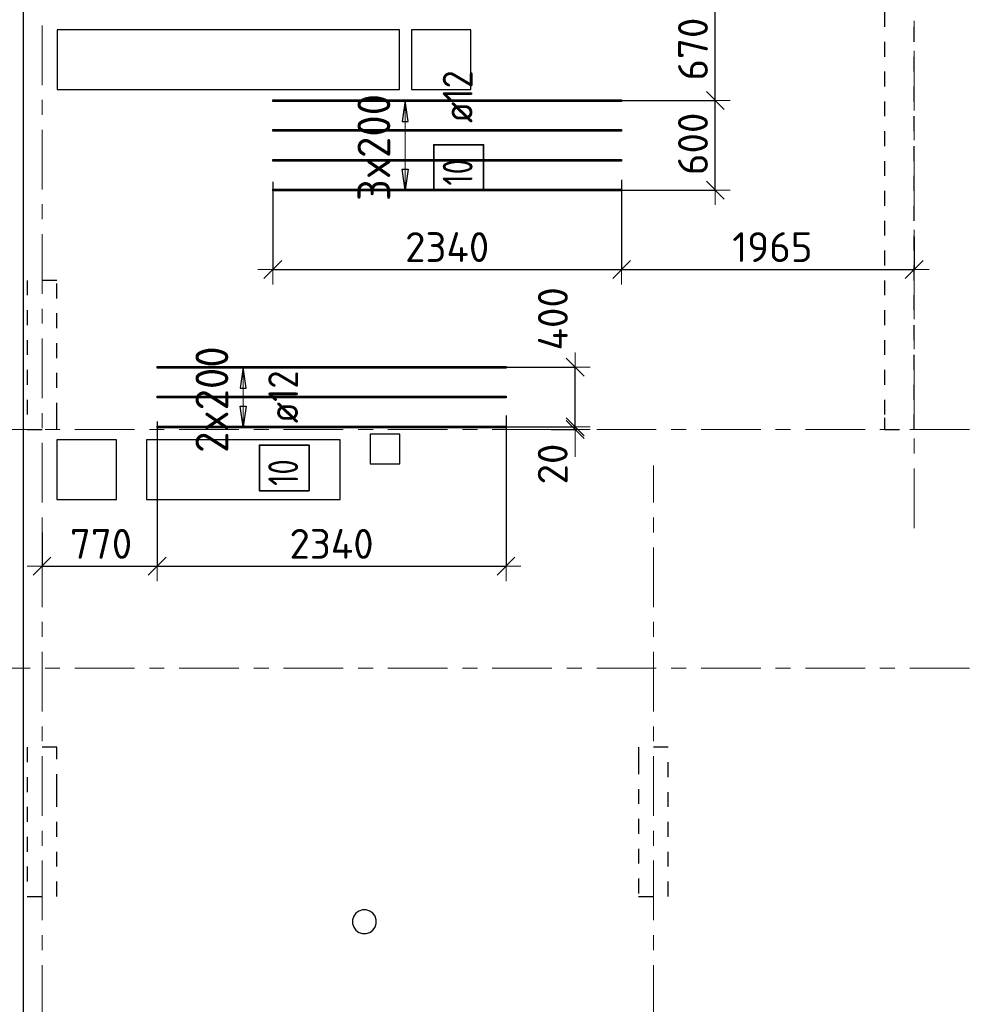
# Model space of a CAD drawing. Header units: metres. Extents: x -38 to 97, y -15 to 21.
# Tile 9 of 233: x 33 to 39, y 5 to 12. Entities that reach past the tile are written whole.
import ezdxf

# ---------------------------------------------------------------- set-up
doc = ezdxf.new("R2010")
doc.units = ezdxf.units.M
doc.header["$PDMODE"] = 65
for name, pattern in [('______11', [0.5, 0.4, -0.05, 0, -0.05]), ('______2', [0.0405, 0.03, -0.0105]), ('______5', [1.1, 0.8, -0.1, 0.1, -0.1])]:
    doc.linetypes.add(name, pattern=pattern)
for name, color, linetype, lineweight in [('XR$2$Осевая линия (1)', 7, '______5', 13), ('XR$5$Перекрытие (1)', 7, 'Continuous', 35), ('XR$5$Размерная линия (1)', 7, 'Continuous', 13)]:
    doc.layers.add(name, color=color, linetype=linetype, lineweight=lineweight)
doc.layers.add('XR$5$Арм.стержн.Доп. Арм верхн.зоны Х', color=7, linetype='Continuous', lineweight=35, true_color=0x8c8cff)
doc.layers.add('XR$7$Стена_ бетон несущ.', color=7, linetype='Continuous', lineweight=70, true_color=0xb4b496)
doc.styles.add('ISOCPEUR', font='txt')
doc.dimstyles.new('DIMSTYLE_3', dxfattribs={"dimtxt": 0.2, "dimasz": 0.2, "dimexe": 0, "dimexo": 0, "dimgap": 0.1, "dimtad": 2, "dimdec": 0, "dimlfac": 1000, "dimrnd": 5, "dimzin": 12, "dimdsep": 46, "dimtxsty": 'ISOCPEUR', "dimblk1": 'ALL_ML_STRICH', "dimblk2": 'ALL_ML_STRICH', "dimsah": 1, "dimcen": 0, "dimclrd": 7, "dimclre": 256, "dimclrt": 7, "dimadec": 0, "dimazin": 0, "dimtfac": 1, "dimtdec": 0, "dimtix": 1, "dimtmove": 2, "dimatfit": 3, "dimfxl": 0, "dimtzin": 0, "dimlwd": 0, "dimlwe": -3, "dimarcsym": 0})
doc.dimstyles.new('DIMSTYLE_36', dxfattribs={"dimtxt": 0.2, "dimasz": 0.2, "dimexe": 0, "dimexo": 0, "dimgap": 0.1, "dimtad": 2, "dimdec": 0, "dimlfac": 1000, "dimrnd": 5, "dimzin": 12, "dimdsep": 46, "dimtxsty": 'ISOCPEUR', "dimblk1": 'ALL_ML_STRICH', "dimblk2": 'ALL_ML_STRICH', "dimsah": 1, "dimcen": 0, "dimclrd": 7, "dimclre": 256, "dimclrt": 7, "dimadec": 0, "dimazin": 0, "dimtfac": 1, "dimtdec": 0, "dimtix": 1, "dimtmove": 2, "dimatfit": 3, "dimfxl": 0, "dimtvp": 1.2, "dimtzin": 0, "dimlwd": 0, "dimlwe": -3, "dimarcsym": 0})

# ---------------------------------------------------------------- blocks, each defined once
blk = doc.blocks.new('ALL_ML_STRICH')
at = {"color": 0, "linetype": 'ByBlock', "lineweight": -2}
for p, q in [((0, -0.5), (0, 0.5)), ((-1, 0), (0.5, 0)), ((-0.3, -0.3), (0.3, 0.3))]:
    blk.add_line(p, q, dxfattribs=at)
blk = doc.blocks.new('*D585')
at = {"layer": 'DEFPOINTS', "color": 7, "linetype": 'Continuous', "lineweight": 13, "transparency": 33554687}
for p in [(34.3973, 10.6811), (36.7373, 10.6935), (34.3973, 10.0733)]:
    blk.add_point(p, dxfattribs=at)
at = {"layer": 'XR$5$Размерная линия (1)', "color": 9, "linetype": 'Continuous', "lineweight": -2, "true_color": 0xc7c7c7, "transparency": 33554687}
for p, q in [((34.3973, 10.6611), (34.3973, 10.0733)), ((36.7373, 10.6735), (36.7373, 10.0733))]:
    blk.add_line(p, q, dxfattribs=at)
at = {"layer": 'XR$5$Размерная линия (1)', "color": 7, "linetype": 'Continuous', "lineweight": -2, "transparency": 33554687}
blk.add_line((34.3973, 10.0733), (36.7373, 10.0733), dxfattribs=at)
at = {"layer": 'XR$5$Размерная линия (1)', "color": 7, "linetype": 'Continuous', "lineweight": 13, "transparency": 33554687, "xscale": 0.2, "yscale": 0.2, "zscale": 0.2, "rotation": 180}
blk.add_blockref('ALL_ML_STRICH', (34.3973, 10.0733), dxfattribs=at)
at = {"layer": 'XR$5$Размерная линия (1)', "color": 7, "linetype": 'Continuous', "lineweight": 13, "transparency": 33554687, "xscale": 0.2, "yscale": 0.2, "zscale": 0.2}
blk.add_blockref('ALL_ML_STRICH', (36.7373, 10.0733), dxfattribs=at)
at = {"layer": 'XR$5$Размерная линия (1)', "color": 7, "linetype": 'Continuous', "lineweight": 13, "transparency": 33554687, "insert": (35.5673, 10.2233), "char_height": 0.2, "width": 0.8, "attachment_point": 5, "style": 'ISOCPEUR'}
blk.add_mtext('\\A1;{2340}', dxfattribs=at)
blk = doc.blocks.new('*D586')
at = {"layer": 'DEFPOINTS', "color": 7, "linetype": 'Continuous', "lineweight": 13, "transparency": 33554687}
for p in [(36.7373, 10.6935), (38.7, 10.309), (36.7373, 10.0733)]:
    blk.add_point(p, dxfattribs=at)
at = {"layer": 'XR$5$Размерная линия (1)', "color": 9, "linetype": 'Continuous', "lineweight": -2, "true_color": 0xc7c7c7, "transparency": 33554687}
for p, q in [((36.7373, 10.6735), (36.7373, 10.0733)), ((38.7, 10.289), (38.7, 10.0733))]:
    blk.add_line(p, q, dxfattribs=at)
at = {"layer": 'XR$5$Размерная линия (1)', "color": 7, "linetype": 'Continuous', "lineweight": -2, "transparency": 33554687}
blk.add_line((36.7373, 10.0733), (38.7, 10.0733), dxfattribs=at)
at = {"layer": 'XR$5$Размерная линия (1)', "color": 7, "linetype": 'Continuous', "lineweight": 13, "transparency": 33554687, "xscale": 0.2, "yscale": 0.2, "zscale": 0.2, "rotation": 180}
blk.add_blockref('ALL_ML_STRICH', (36.7373, 10.0733), dxfattribs=at)
at = {"layer": 'XR$5$Размерная линия (1)', "color": 7, "linetype": 'Continuous', "lineweight": 13, "transparency": 33554687, "xscale": 0.2, "yscale": 0.2, "zscale": 0.2}
blk.add_blockref('ALL_ML_STRICH', (38.7, 10.0733), dxfattribs=at)
at = {"layer": 'XR$5$Размерная линия (1)', "color": 7, "linetype": 'Continuous', "lineweight": 13, "transparency": 33554687, "insert": (37.7487, 10.2233), "char_height": 0.2, "width": 0.8, "attachment_point": 5, "style": 'ISOCPEUR'}
blk.add_mtext('\\A1;{1965}', dxfattribs=at)
blk = doc.blocks.new('*D587')
at = {"layer": 'DEFPOINTS', "color": 7, "linetype": 'Continuous', "lineweight": 13, "transparency": 33554687}
for p in [(35.9436, 9.0177), (36.2849, 9), (36.4259, 9)]:
    blk.add_point(p, dxfattribs=at)
at = {"layer": 'XR$5$Размерная линия (1)', "color": 9, "linetype": 'Continuous', "lineweight": -2, "true_color": 0xc7c7c7, "transparency": 33554687}
for p, q in [((35.9636, 9.0177), (36.4259, 9.0177)), ((36.2649, 9), (36.4259, 9))]:
    blk.add_line(p, q, dxfattribs=at)
at = {"layer": 'XR$5$Размерная линия (1)', "color": 7, "linetype": 'Continuous', "lineweight": -2, "transparency": 33554687}
blk.add_line((36.4259, 9), (36.4259, 9.0177), dxfattribs=at)
at = {"layer": 'XR$5$Размерная линия (1)', "color": 7, "linetype": 'Continuous', "lineweight": 13, "transparency": 33554687, "xscale": 0.2, "yscale": 0.2, "zscale": 0.2}
for p, rotation in [((36.4259, 9), 270), ((36.4259, 9.0177), 90)]:
    blk.add_blockref('ALL_ML_STRICH', p, dxfattribs=dict(at, rotation=rotation))
at = {"layer": 'XR$5$Размерная линия (1)', "color": 7, "linetype": 'Continuous', "lineweight": 13, "transparency": 33554687, "insert": (36.2751, 8.7687), "char_height": 0.2, "width": 0.4, "attachment_point": 5, "rotation": 90, "style": 'ISOCPEUR'}
blk.add_mtext('\\A1;{20}', dxfattribs=at)
blk = doc.blocks.new('*D588')
at = {"layer": 'DEFPOINTS', "color": 7, "linetype": 'Continuous', "lineweight": 13, "transparency": 33554687}
for p in [(35.8948, 9.4177), (35.9436, 9.0177), (36.4259, 9.0177)]:
    blk.add_point(p, dxfattribs=at)
at = {"layer": 'XR$5$Размерная линия (1)', "color": 9, "linetype": 'Continuous', "lineweight": -2, "true_color": 0xc7c7c7, "transparency": 33554687}
for p, q in [((35.9148, 9.4177), (36.4259, 9.4177)), ((35.9636, 9.0177), (36.4259, 9.0177))]:
    blk.add_line(p, q, dxfattribs=at)
at = {"layer": 'XR$5$Размерная линия (1)', "color": 7, "linetype": 'Continuous', "lineweight": -2, "transparency": 33554687}
blk.add_line((36.4259, 9.0177), (36.4259, 9.4177), dxfattribs=at)
at = {"layer": 'XR$5$Размерная линия (1)', "color": 7, "linetype": 'Continuous', "lineweight": 13, "transparency": 33554687, "xscale": 0.2, "yscale": 0.2, "zscale": 0.2}
for p, rotation in [((36.4259, 9.4177), 90), ((36.4259, 9.0177), 270)]:
    blk.add_blockref('ALL_ML_STRICH', p, dxfattribs=dict(at, rotation=rotation))
at = {"layer": 'XR$5$Размерная линия (1)', "color": 7, "linetype": 'Continuous', "lineweight": 13, "transparency": 33554687, "insert": (36.2764, 9.7425), "char_height": 0.2, "width": 0.6, "attachment_point": 5, "rotation": 90, "style": 'ISOCPEUR'}
blk.add_mtext('\\A1;{400}', dxfattribs=at)
blk = doc.blocks.new('*D601')
at = {"layer": 'DEFPOINTS', "color": 7, "linetype": 'Continuous', "lineweight": 13, "transparency": 33554687}
for p in [(33.6219, 9.0745), (32.85, 8.3302), (32.85, 8.0836)]:
    blk.add_point(p, dxfattribs=at)
at = {"layer": 'XR$5$Размерная линия (1)', "color": 9, "linetype": 'Continuous', "lineweight": -2, "true_color": 0xc7c7c7, "transparency": 33554687}
for p, q in [((33.6219, 9.0545), (33.6219, 8.0836)), ((32.85, 8.3102), (32.85, 8.0836))]:
    blk.add_line(p, q, dxfattribs=at)
at = {"layer": 'XR$5$Размерная линия (1)', "color": 7, "linetype": 'Continuous', "lineweight": -2, "transparency": 33554687}
blk.add_line((32.85, 8.0836), (33.6219, 8.0836), dxfattribs=at)
at = {"layer": 'XR$5$Размерная линия (1)', "color": 7, "linetype": 'Continuous', "lineweight": 13, "transparency": 33554687, "xscale": 0.2, "yscale": 0.2, "zscale": 0.2, "rotation": 180}
blk.add_blockref('ALL_ML_STRICH', (32.85, 8.0836), dxfattribs=at)
at = {"layer": 'XR$5$Размерная линия (1)', "color": 7, "linetype": 'Continuous', "lineweight": 13, "transparency": 33554687, "xscale": 0.2, "yscale": 0.2, "zscale": 0.2}
blk.add_blockref('ALL_ML_STRICH', (33.6219, 8.0836), dxfattribs=at)
at = {"layer": 'XR$5$Размерная линия (1)', "color": 7, "linetype": 'Continuous', "lineweight": 13, "transparency": 33554687, "insert": (33.246, 8.2336), "char_height": 0.2, "width": 0.6, "attachment_point": 5, "style": 'ISOCPEUR'}
blk.add_mtext('\\A1;{770}', dxfattribs=at)
blk = doc.blocks.new('*D602')
at = {"layer": 'DEFPOINTS', "color": 7, "linetype": 'Continuous', "lineweight": 13, "transparency": 33554687}
for p in [(35.9619, 9.1142), (33.6219, 9.0745), (33.6219, 8.0836)]:
    blk.add_point(p, dxfattribs=at)
at = {"layer": 'XR$5$Размерная линия (1)', "color": 9, "linetype": 'Continuous', "lineweight": -2, "true_color": 0xc7c7c7, "transparency": 33554687}
for p, q in [((33.6219, 9.0545), (33.6219, 8.0836)), ((35.9619, 9.0942), (35.9619, 8.0836))]:
    blk.add_line(p, q, dxfattribs=at)
at = {"layer": 'XR$5$Размерная линия (1)', "color": 7, "linetype": 'Continuous', "lineweight": -2, "transparency": 33554687}
blk.add_line((33.6219, 8.0836), (35.9619, 8.0836), dxfattribs=at)
at = {"layer": 'XR$5$Размерная линия (1)', "color": 7, "linetype": 'Continuous', "lineweight": 13, "transparency": 33554687, "xscale": 0.2, "yscale": 0.2, "zscale": 0.2, "rotation": 180}
blk.add_blockref('ALL_ML_STRICH', (33.6219, 8.0836), dxfattribs=at)
at = {"layer": 'XR$5$Размерная линия (1)', "color": 7, "linetype": 'Continuous', "lineweight": 13, "transparency": 33554687, "xscale": 0.2, "yscale": 0.2, "zscale": 0.2}
blk.add_blockref('ALL_ML_STRICH', (35.9619, 8.0836), dxfattribs=at)
at = {"layer": 'XR$5$Размерная линия (1)', "color": 7, "linetype": 'Continuous', "lineweight": 13, "transparency": 33554687, "insert": (34.7919, 8.2336), "char_height": 0.2, "width": 0.8, "attachment_point": 5, "style": 'ISOCPEUR'}
blk.add_mtext('\\A1;{2340}', dxfattribs=at)
blk = doc.blocks.new('*D615')
at = {"layer": 'DEFPOINTS', "color": 7, "linetype": 'Continuous', "lineweight": 13, "transparency": 33554687}
for p in [(36.6869, 11.2056), (36.6828, 10.6056), (37.3658, 10.6056)]:
    blk.add_point(p, dxfattribs=at)
at = {"layer": 'XR$5$Размерная линия (1)', "color": 9, "linetype": 'Continuous', "lineweight": -2, "true_color": 0xc7c7c7, "transparency": 33554687}
for p, q in [((36.7069, 11.2056), (37.3658, 11.2056)), ((36.7028, 10.6056), (37.3658, 10.6056))]:
    blk.add_line(p, q, dxfattribs=at)
at = {"layer": 'XR$5$Размерная линия (1)', "color": 7, "linetype": 'Continuous', "lineweight": -2, "transparency": 33554687}
blk.add_line((37.3658, 10.6056), (37.3658, 11.2056), dxfattribs=at)
at = {"layer": 'XR$5$Размерная линия (1)', "color": 7, "linetype": 'Continuous', "lineweight": 13, "transparency": 33554687, "xscale": 0.2, "yscale": 0.2, "zscale": 0.2}
for p, rotation in [((37.3658, 11.2056), 90), ((37.3658, 10.6056), 270)]:
    blk.add_blockref('ALL_ML_STRICH', p, dxfattribs=dict(at, rotation=rotation))
at = {"layer": 'XR$5$Размерная линия (1)', "color": 7, "linetype": 'Continuous', "lineweight": 13, "transparency": 33554687, "insert": (37.2158, 10.9156), "char_height": 0.2, "width": 0.6, "attachment_point": 5, "rotation": 90, "style": 'ISOCPEUR'}
blk.add_mtext('\\A1;{600}', dxfattribs=at)
blk = doc.blocks.new('*D616')
at = {"layer": 'DEFPOINTS', "color": 7, "linetype": 'Continuous', "lineweight": 13, "transparency": 33554687}
for p in [(36.7006, 11.8756), (36.6869, 11.2056), (37.3658, 11.2056)]:
    blk.add_point(p, dxfattribs=at)
at = {"layer": 'XR$5$Размерная линия (1)', "color": 9, "linetype": 'Continuous', "lineweight": -2, "true_color": 0xc7c7c7, "transparency": 33554687}
for p, q in [((36.7206, 11.8756), (37.3658, 11.8756)), ((36.7069, 11.2056), (37.3658, 11.2056))]:
    blk.add_line(p, q, dxfattribs=at)
at = {"layer": 'XR$5$Размерная линия (1)', "color": 7, "linetype": 'Continuous', "lineweight": -2, "transparency": 33554687}
blk.add_line((37.3658, 11.2056), (37.3658, 11.8756), dxfattribs=at)
at = {"layer": 'XR$5$Размерная линия (1)', "color": 7, "linetype": 'Continuous', "lineweight": 13, "transparency": 33554687, "xscale": 0.2, "yscale": 0.2, "zscale": 0.2}
for p, rotation in [((37.3658, 11.8756), 90), ((37.3658, 11.2056), 270)]:
    blk.add_blockref('ALL_ML_STRICH', p, dxfattribs=dict(at, rotation=rotation))
at = {"layer": 'XR$5$Размерная линия (1)', "color": 7, "linetype": 'Continuous', "lineweight": 13, "transparency": 33554687, "insert": (37.2158, 11.5506), "char_height": 0.2, "width": 0.6, "attachment_point": 5, "rotation": 90, "style": 'ISOCPEUR'}
blk.add_mtext('\\A1;{670}', dxfattribs=at)

msp = doc.modelspace()

# ---------------------------------------------------------------- linework, layer by layer
at = {"layer": 'XR$2$Осевая линия (1)', "color": 253, "linetype": '______11', "lineweight": 13, "true_color": 0xa0a0a0, "transparency": 33554687}
for p, q in [((32.85, -3.39), (32.85, 19.78)), ((38.7, 8.34), (38.7, 19.78)), ((-2.63, 9), (62.6, 9)), ((36.95, -3.39), (36.95, 8.76)), ((-2.63, 7.4), (62.6, 7.4))]:
    msp.add_line(p, q, dxfattribs=at)
at = {"layer": 'XR$5$Арм.стержн.Доп. Арм верхн.зоны Х', "color": 253, "linetype": 'Continuous', "lineweight": -3, "true_color": 0xa0a0a0, "transparency": 33554687}
for p, q in [((35.2857, 11.2056), (35.1857, 11.2056)), ((35.2857, 11.2056), (35.3857, 11.2056)), ((35.2857, 10.6056), (35.1857, 10.6056)), ((35.2857, 10.6056), (35.3857, 10.6056)), ((34.1993, 9.4177), (34.0993, 9.4177)), ((34.1993, 9.4177), (34.2993, 9.4177)), ((34.1993, 9.0177), (34.0993, 9.0177)), ((34.1993, 9.0177), (34.2993, 9.0177))]:
    msp.add_line(p, q, dxfattribs=at)
at = {"layer": 'XR$5$Арм.стержн.Доп. Арм верхн.зоны Х', "color": 7, "linetype": 'Continuous', "lineweight": 25, "transparency": 33554687}
for p, q in [((35.2857, 11.2056), (35.2657, 11.0656)), ((35.3057, 11.0656), (35.2857, 11.2056)), ((35.2657, 11.0656), (35.3057, 11.0656)), ((35.2857, 10.6056), (35.2657, 10.7456)), ((35.2657, 10.7456), (35.3057, 10.7456)), ((35.3057, 10.7456), (35.2857, 10.6056)), ((34.1993, 9.4177), (34.1793, 9.2777)), ((34.2193, 9.2777), (34.1993, 9.4177)), ((34.1793, 9.2777), (34.2193, 9.2777)), ((34.1993, 9.0177), (34.1793, 9.1577)), ((34.1793, 9.1577), (34.2193, 9.1577)), ((34.2193, 9.1577), (34.1993, 9.0177))]:
    msp.add_line(p, q, dxfattribs=at)
at = {"layer": 'XR$5$Арм.стержн.Доп. Арм верхн.зоны Х', "color": 7, "linetype": 'Continuous', "lineweight": 13, "transparency": 33554687}
for p, q in [((35.2857, 11.2056), (35.2857, 11.2056)), ((35.2857, 10.6056), (35.2857, 11.2056)), ((35.2857, 10.6056), (35.2857, 10.6056)), ((34.1993, 9.4177), (34.1993, 9.4177)), ((34.1993, 9.0177), (34.1993, 9.4177)), ((34.1993, 9.0177), (34.1993, 9.0177))]:
    msp.add_line(p, q, dxfattribs=at)
at = {"layer": 'XR$5$Арм.стержн.Доп. Арм верхн.зоны Х', "color": 34, "linetype": 'Continuous', "lineweight": 25, "transparency": 33554687}
for points in [[(36.7373, 11.1996), (34.3973, 11.1996), (34.3973, 11.2116), (36.7373, 11.2116), (36.7373, 11.1996)], [(36.7373, 10.9996), (34.3973, 10.9996), (34.3973, 11.0116), (36.7373, 11.0116), (36.7373, 10.9996)], [(36.7373, 10.7996), (34.3973, 10.7996), (34.3973, 10.8116), (36.7373, 10.8116), (36.7373, 10.7996)], [(36.7373, 10.5996), (34.3973, 10.5996), (34.3973, 10.6116), (36.7373, 10.6116), (36.7373, 10.5996)], [(35.9619, 9.4117), (33.6219, 9.4117), (33.6219, 9.4237), (35.9619, 9.4237), (35.9619, 9.4117)], [(35.9619, 9.2117), (33.6219, 9.2117), (33.6219, 9.2237), (35.9619, 9.2237), (35.9619, 9.2117)], [(35.9619, 9.0117), (33.6219, 9.0117), (33.6219, 9.0237), (35.9619, 9.0237), (35.9619, 9.0117)]]:
    msp.add_lwpolyline(points, dxfattribs=at)
at = {"layer": 'XR$5$Арм.стержн.Доп. Арм верхн.зоны Х', "color": 7, "linetype": 'Continuous', "lineweight": 35, "transparency": 33554687}
for points in [[(35.811, 10.6024), (35.811, 10.909), (35.4777, 10.909), (35.4777, 10.6024), (35.811, 10.6024)], [(34.6407, 8.5896), (34.6407, 8.8962), (34.3074, 8.8962), (34.3074, 8.5896), (34.6407, 8.5896)]]:
    msp.add_lwpolyline(points, dxfattribs=at)
at = {"layer": 'XR$5$Перекрытие (1)', "color": 7, "linetype": 'Continuous', "lineweight": 25, "transparency": 33554687}
for p, q in [((32.725, -0.2498), (32.725, 16.6502)), ((32.952, 11.6802), (32.952, 11.2802)), ((35.247, 11.6802), (32.952, 11.6802)), ((35.247, 11.2802), (35.247, 11.6802)), ((35.3269, 11.6802), (35.3269, 11.2802)), ((35.7269, 11.6802), (35.3269, 11.6802)), ((35.7269, 11.2802), (35.7269, 11.6802)), ((32.952, 11.2802), (35.247, 11.2802)), ((35.3269, 11.2802), (35.7269, 11.2802)), ((32.95, 8.9302), (32.95, 8.5302)), ((33.35, 8.9302), (32.95, 8.9302)), ((33.35, 8.5302), (33.35, 8.9302)), ((33.55, 8.9302), (33.55, 8.5302)), ((34.85, 8.9302), (33.55, 8.9302)), ((34.85, 8.5302), (34.85, 8.9302)), ((35.05, 8.9702), (35.05, 8.7702)), ((35.25, 8.9702), (35.05, 8.9702)), ((35.25, 8.7702), (35.25, 8.9702)), ((35.05, 8.7702), (35.25, 8.7702)), ((32.95, 8.5302), (33.35, 8.5302)), ((33.55, 8.5302), (34.85, 8.5302)), ((34.9551, 5.7573), (34.9403, 5.7369)), ((34.9755, 5.7721), (34.9551, 5.7573)), ((34.9995, 5.7799), (34.9755, 5.7721)), ((35.0248, 5.7799), (34.9995, 5.7799)), ((35.0488, 5.7721), (35.0248, 5.7799)), ((35.0692, 5.7573), (35.0488, 5.7721)), ((35.084, 5.7369), (35.0692, 5.7573)), ((34.9403, 5.7369), (34.9325, 5.7129)), ((34.9325, 5.7129), (34.9325, 5.6876)), ((34.9325, 5.6876), (34.9403, 5.6636)), ((35.0918, 5.7129), (35.084, 5.7369)), ((35.084, 5.6636), (35.0918, 5.6876)), ((35.0918, 5.6876), (35.0918, 5.7129)), ((34.9403, 5.6636), (34.9551, 5.6432)), ((34.9551, 5.6432), (34.9755, 5.6284)), ((34.9755, 5.6284), (34.9995, 5.6206)), ((34.9995, 5.6206), (35.0248, 5.6206)), ((35.0248, 5.6206), (35.0488, 5.6284)), ((35.0488, 5.6284), (35.0692, 5.6432)), ((35.0692, 5.6432), (35.084, 5.6636))]:
    msp.add_line(p, q, dxfattribs=at)
at = {"layer": 'XR$7$Стена_ бетон несущ.', "color": 253, "linetype": '______2', "lineweight": -3, "true_color": 0xa0a0a0, "transparency": 33554687}
for p, q in [((38.5, 16.4), (38.5, 10.6)), ((38.7, 9), (38.7, 16.1693)), ((38.5, 10.6), (38.5, 9.0795)), ((32.95, 10), (32.75, 10)), ((32.75, 10), (32.75, 9)), ((32.95, 9.0795), (32.95, 10)), ((32.95, 9), (32.95, 9.0795)), ((38.5, 9.0795), (38.5, 9)), ((32.75, 9), (32.95, 9)), ((38.5, 9), (38.7, 9)), ((32.95, 6.87), (32.75, 6.87)), ((32.75, 6.87), (32.75, 5.87)), ((32.95, 6.79), (32.95, 6.87)), ((37.05, 6.87), (36.85, 6.87)), ((36.85, 6.87), (36.85, 6.79)), ((37.05, 5.87), (37.05, 6.87)), ((32.95, 6.5894), (32.95, 6.79)), ((36.85, 6.79), (36.85, 5.87)), ((32.95, 6.5094), (32.95, 6.5894)), ((32.95, 5.87), (32.95, 6.5094)), ((32.75, 5.87), (32.95, 5.87)), ((36.85, 5.87), (37.05, 5.87))]:
    msp.add_line(p, q, dxfattribs=at)

# ---------------------------------------------------------------- texts
at = {"layer": 'XR$5$Арм.стержн.Доп. Арм верхн.зоны Х', "color": 7, "linetype": 'Continuous', "lineweight": 25, "transparency": 33554687, "char_height": 0.2, "attachment_point": 7, "rotation": 90, "style": 'ISOCPEUR'}
for s, insert, width in [('\\W0.89; ø12 ', (35.7377, 10.9424), 0.749105), ('\\W0.75;10', (35.7377, 10.6357), 0.314854), ('\\W0.89; ø12 ', (34.5674, 8.9296), 0.749105), ('\\W0.75;10', (34.5674, 8.6229), 0.314854)]:
    msp.add_mtext(s, dxfattribs=dict(at, insert=insert, width=width))
at = {"layer": 'XR$5$Арм.стержн.Доп. Арм верхн.зоны Х', "color": 7, "linetype": 'Continuous', "lineweight": 13, "transparency": 33554687, "char_height": 0.22, "width": 0.873359, "attachment_point": 7, "rotation": 90, "style": 'ISOCPEUR'}
for s, insert in [('\\W0.95;3x200', (35.1857, 10.5316)), ('\\W0.95;2x200', (34.0993, 8.8437))]:
    msp.add_mtext(s, dxfattribs=dict(at, insert=insert))

# ---------------------------------------------------------------- dimensions: what is measured, and where the dimension line sits
at = {"layer": 'XR$5$Размерная линия (1)', "color": 7, "linetype": 'Continuous', "lineweight": 13, "transparency": 33554687}
for base, p1, p2, dimstyle, picture, middle in [((37.3658, 11.8756), (36.7069, 11.2056), (36.7206, 11.8756), 'DIMSTYLE_3', '*D616', (37.2158, 11.5506)), ((37.3658, 11.2056), (36.7028, 10.6056), (36.7069, 11.2056), 'DIMSTYLE_3', '*D615', (37.2158, 10.9156)), ((36.4259, 9.4177), (35.9636, 9.0177), (35.9148, 9.4177), 'DIMSTYLE_36', '*D588', (36.2764, 9.7425)), ((36.4259, 9.0177), (36.2649, 9), (35.9636, 9.0177), 'DIMSTYLE_36', '*D587', (36.2751, 8.7687))]:
    dim = msp.add_linear_dim(base=base, p1=p1, p2=p2, angle=90, dimstyle=dimstyle, override={"dimpost": '<>', "dimclrd": 7, "dimclre": 9, "dimclrt": 7, "dimlwd": 0, "dimlwe": 65533}, dxfattribs=at)
    dim.commit()
    dim.dimension.update_dxf_attribs({"geometry": picture, "text_midpoint": middle, "dimtype": 160})
for base, p1, p2, picture, middle in [((36.7373, 10.0733), (34.3973, 10.6611), (36.7373, 10.6735), '*D585', (35.5673, 10.2233)), ((38.7, 10.0733), (36.7373, 10.6735), (38.7, 10.289), '*D586', (37.7487, 10.2233)), ((35.9619, 8.0836), (33.6219, 9.0545), (35.9619, 9.0942), '*D602', (34.7919, 8.2336)), ((33.6219, 8.0836), (32.85, 8.3102), (33.6219, 9.0545), '*D601', (33.246, 8.2336))]:
    dim = msp.add_linear_dim(base=base, p1=p1, p2=p2, dimstyle='DIMSTYLE_3', override={"dimpost": '<>', "dimclrd": 7, "dimclre": 9, "dimclrt": 7, "dimlwd": 0, "dimlwe": 65533}, dxfattribs=at)
    dim.commit()
    dim.dimension.update_dxf_attribs({"geometry": picture, "text_midpoint": middle, "dimtype": 160})

doc.saveas('drawing.dxf')
